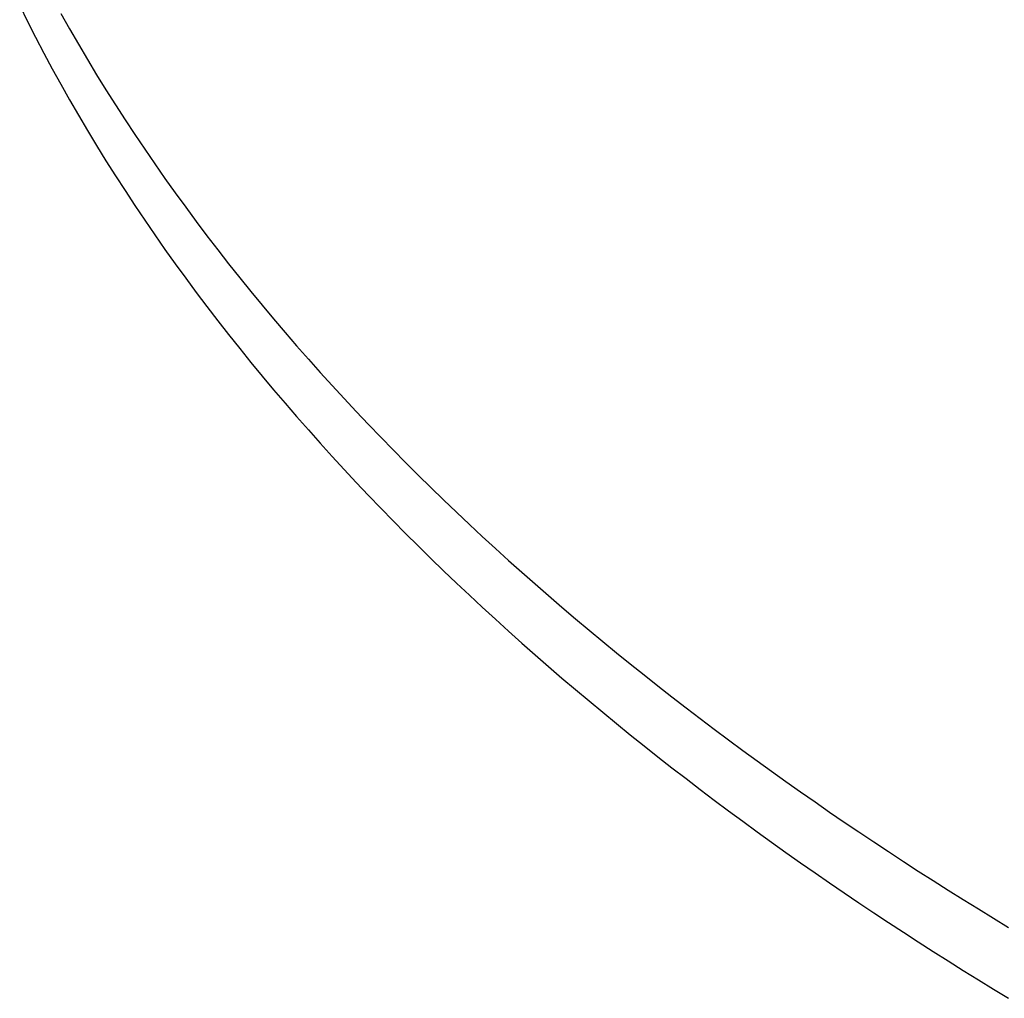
# Model space of a CAD drawing. Header units: millimetres. Extents: x 0 to 841, y 0 to 594.
# Tile 3 of 46: x 180 to 215, y 210 to 245. Entities that reach past the tile are written whole.
import ezdxf

# ---------------------------------------------------------------- set-up
doc = ezdxf.new("R2010")
doc.units = ezdxf.units.MM
doc.layers.add('FINA', color=7, linetype='CONTINUOUS', lineweight=25)

msp = doc.modelspace()

# ---------------------------------------------------------------- linework, layer by layer
at = {"layer": 'FINA'}
for points in [[(180.228, 245.26), (180.508, 244.694), (180.795, 244.132), (181.088, 243.573), (181.386, 243.017), (181.69, 242.463), (182, 241.914), (182.316, 241.367), (182.637, 240.824), (182.964, 240.283), (183.296, 239.746), (183.633, 239.213), (183.975, 238.682), (184.322, 238.155), (184.674, 237.631), (185.032, 237.111), (185.393, 236.594), (185.76, 236.08), (186.131, 235.569), (186.507, 235.062), (186.887, 234.558), (187.271, 234.057), (187.66, 233.56), (188.053, 233.066), (188.45, 232.575), (188.851, 232.088), (189.256, 231.603), (189.665, 231.123), (190.078, 230.645), (190.494, 230.171), (190.915, 229.7), (191.338, 229.232), (191.766, 228.767), (192.196, 228.306), (192.631, 227.847), (193.068, 227.392), (193.509, 226.941), (193.953, 226.492), (194.4, 226.046), (194.851, 225.604), (195.304, 225.165), (195.76, 224.729), (196.22, 224.296), (196.682, 223.866), (197.147, 223.439), (197.614, 223.015), (198.085, 222.594), (198.558, 222.176), (199.034, 221.761), (199.512, 221.349), (199.993, 220.941), (200.476, 220.535), (200.962, 220.132), (201.45, 219.731), (201.941, 219.334), (202.434, 218.94), (202.929, 218.548), (203.426, 218.159), (203.926, 217.774), (204.428, 217.391), (204.932, 217.01), (205.437, 216.633), (205.945, 216.258), (206.455, 215.886), (206.967, 215.517), (207.481, 215.15), (207.997, 214.786), (208.515, 214.425), (209.034, 214.066), (209.555, 213.71), (210.078, 213.357), (210.603, 213.006), (211.13, 212.658), (211.658, 212.312), (212.188, 211.969), (212.719, 211.629), (213.253, 211.291), (213.787, 210.955), (214.324, 210.622), (214.861, 210.292), (215.401, 209.964)], [(181.69, 244.983), (182, 244.433), (182.316, 243.887), (182.637, 243.343), (182.964, 242.803), (183.296, 242.266), (183.633, 241.732), (183.975, 241.202), (184.322, 240.675), (184.674, 240.151), (185.032, 239.631), (185.393, 239.113), (185.76, 238.599), (186.131, 238.089), (186.507, 237.582), (186.887, 237.078), (187.271, 236.577), (187.66, 236.08), (188.053, 235.586), (188.45, 235.095), (188.851, 234.607), (189.256, 234.123), (189.665, 233.642), (190.078, 233.165), (190.494, 232.69), (190.915, 232.219), (191.338, 231.752), (191.766, 231.287), (192.196, 230.825), (192.631, 230.367), (193.068, 229.912), (193.509, 229.46), (193.953, 229.012), (194.4, 228.566), (194.851, 228.124), (195.304, 227.685), (195.76, 227.249), (196.22, 226.815), (196.682, 226.386), (197.147, 225.959), (197.614, 225.535), (198.085, 225.114), (198.558, 224.696), (199.034, 224.281), (199.512, 223.869), (199.993, 223.46), (200.476, 223.054), (200.962, 222.651), (201.45, 222.251), (201.941, 221.854), (202.434, 221.46), (202.929, 221.068), (203.426, 220.679), (203.926, 220.293), (204.428, 219.91), (204.932, 219.53), (205.437, 219.153), (205.945, 218.778), (206.455, 218.406), (206.967, 218.036), (207.481, 217.67), (207.997, 217.306), (208.515, 216.945), (209.034, 216.586), (209.555, 216.23), (210.078, 215.877), (210.603, 215.526), (211.13, 215.178), (211.658, 214.832), (212.188, 214.489), (212.719, 214.149), (213.253, 213.811), (213.787, 213.475), (214.324, 213.142), (214.861, 212.812), (215.401, 212.483)]]:
    msp.add_lwpolyline(points, dxfattribs=at)

doc.saveas('drawing.dxf')
